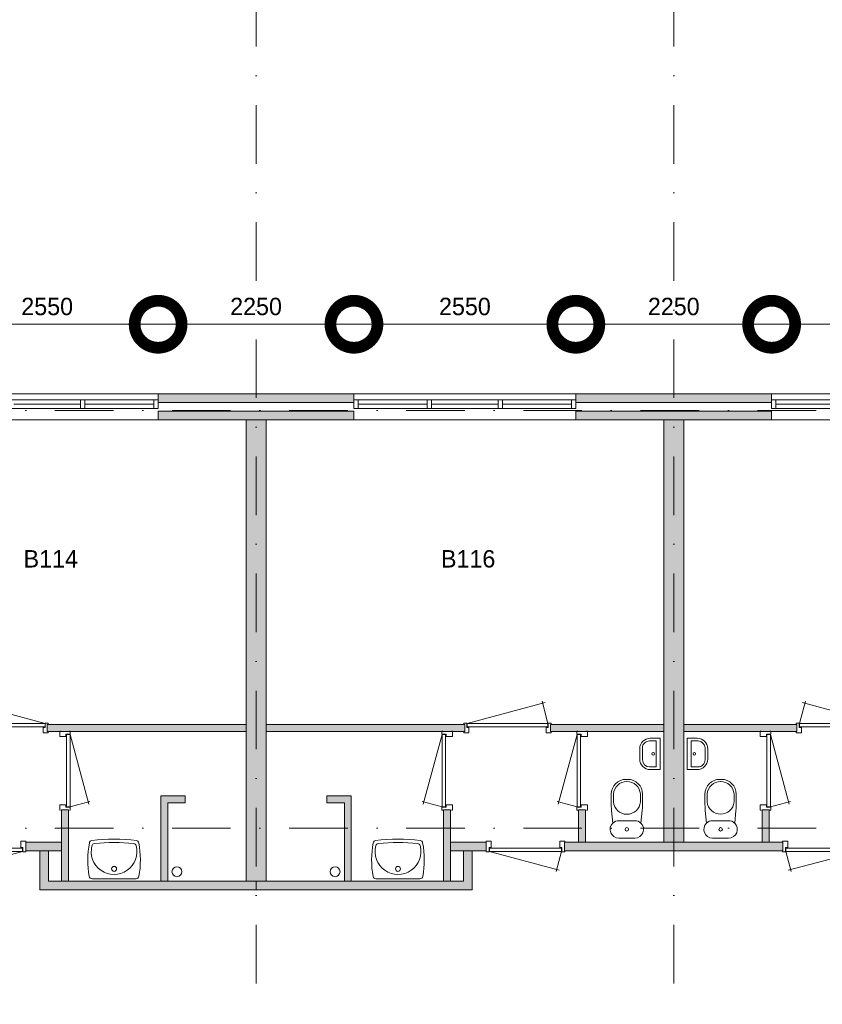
# Model space of a CAD drawing. Header units: millimetres. Extents: x -8493 to 75607, y -3060 to 56340.
# Tile 16 of 35: x 25534 to 34757, y 10669 to 21984. Entities that reach past the tile are written whole.
import ezdxf
from ezdxf.enums import TextEntityAlignment as Align

# ---------------------------------------------------------------- set-up
doc = ezdxf.new("R2010")
doc.units = ezdxf.units.MM
doc.header["$PDMODE"] = 3
doc.header["$PDSIZE"] = 1
doc.linetypes.add('DGN1', pattern=[504.6, 0, -504.6])
doc.linetypes.add('DGN4', pattern=[1345.6, 672.8, -336.4, 0, -336.4])
for name, color, linetype in [('16', 7, 'Continuous'), ('17', 7, 'Continuous'), ('30', 7, 'Continuous'), ('32', 7, 'Continuous'), ('33', 7, 'Continuous'), ('40', 7, 'Continuous'), ('48', 7, 'Continuous'), ('56', 7, 'Continuous'), ('58', 7, 'Continuous'), ('62', 7, 'Continuous')]:
    doc.layers.add(name, color=color, linetype=linetype)
doc.styles.add('dgn003', font='dgn003.shx')
doc.styles.get("Standard").update_dxf_attribs({"font": 'arial.ttf'})
doc.dimstyles.get("Standard").update_dxf_attribs({"dimtxt": 0.18, "dimasz": 0.18, "dimexe": 0.18, "dimexo": 0.0625, "dimgap": 0.09, "dimtad": 0, "dimtih": 1, "dimtoh": 1, "dimdec": 4, "dimzin": 0, "dimdsep": 46, "dimtxsty": 'Standard', "dimcen": 0.09, "dimadec": 0, "dimazin": 0, "dimtfac": 1, "dimtdec": 4, "dimtofl": 0, "dimtmove": 0, "dimatfit": 3, "dimfxl": 1, "dimtolj": 1, "dimtzin": 0, "dimarcsym": 0})

# ---------------------------------------------------------------- blocks, each defined once
blk = doc.blocks.new('930L098')
at = {"layer": '33', "color": 1, "linetype": 'Continuous', "lineweight": 0}
for p, q in [((-968, 98), (-899.56, 353.44)), ((-38, 98), (-936.31, 338.7))]:
    blk.add_line(p, q, dxfattribs=at)
at = {"layer": '33', "color": 92, "linetype": 'Continuous', "lineweight": 13, "true_color": 0x00e100, "flags": 128}
for points in [[(-1006, 90), (-1006, 101), (-971, 101), (-971, 51), (-946, 51), (-946, -11), (-1006, -11), (-1006, 0)], [(0, 90), (0, 101), (-35, 101), (-35, 51), (-60, 51), (-60, -11), (0, -11), (0, 0)]]:
    blk.add_lwpolyline(points, dxfattribs=at)
at = {"layer": '33', "color": 2, "linetype": 'Continuous', "lineweight": 13, "true_color": 0xf0f000, "flags": 128}
blk.add_lwpolyline([(-968, 98), (-38, 98), (-38, 58), (-968, 58), (-968, 98)], dxfattribs=at)
blk = doc.blocks.new('CLOS028')
at = {"layer": '40', "color": 7, "linetype": 'Continuous', "lineweight": 0}
for p, q in [((1, 670), (-1, 670)), ((-155, 528), (-155, 436)), ((155, 528), (155, 436)), ((92, 220), (-93, 220))]:
    blk.add_line(p, q, dxfattribs=at)
at = {"layer": '40', "color": 7, "linetype": 'Continuous', "lineweight": 0, "flags": 128}
for points in [[(176, 338), (162, 192), (162, 192, -0.674333), (92, 20), (92, 20), (-93, 20), (-93, 20, -0.674333), (-162, 192), (-162, 192), (-176, 338), (-176, 338, -0.023285), (-180, 431), (-180, 431), (-180, 525), (-180, 525, -0.414214), (-10, 695), (-10, 695), (10, 695), (10, 695, -0.414214), (180, 525), (180, 525), (180, 431), (180, 431, -0.023285), (176, 338)], [(-155, 528, -0.917521), (155, 528)], [(155, 437, -0.917514), (-155, 437)]]:
    blk.add_lwpolyline(points, format="xyb", dxfattribs=at)
at = {"layer": '40', "color": 7, "linetype": 'Continuous', "lineweight": 0}
blk.add_circle((0, 120), 20, dxfattribs=at)
for centre, start, end in [((-93, 120), 90, 134.0273), ((92, 120), 45.9727, 90)]:
    blk.add_arc(centre, 100, start, end, dxfattribs=at)
blk = doc.blocks.new('830R1025')
at = {"layer": '33', "color": 1, "linetype": 'Continuous', "lineweight": 0}
for p, q in [((108, 868), (322.82, 66.28)), ((108, 38), (336.87, 99.32))]:
    blk.add_line(p, q, dxfattribs=at)
at = {"layer": '33', "color": 92, "linetype": 'Continuous', "lineweight": 13, "true_color": 0x00e100, "flags": 128}
for points in [[(100, 906), (111, 906), (111, 871), (61, 871), (61, 846), (-11, 846), (-11, 906), (0, 906)], [(100, 0), (111, 0), (111, 35), (61, 35), (61, 60), (-11, 60), (-11, 0), (0, 0)]]:
    blk.add_lwpolyline(points, dxfattribs=at)
at = {"layer": '33', "color": 2, "linetype": 'Continuous', "lineweight": 13, "true_color": 0xf0f000, "flags": 128}
blk.add_lwpolyline([(108, 868), (108, 38), (68, 38), (68, 868), (108, 868)], dxfattribs=at)
blk = doc.blocks.new('FT018')
at = {"layer": '40', "color": 7, "linetype": 'Continuous', "lineweight": 0}
for p, q in [((20, -180), (20, 180)), ((65, -149), (65, 149)), ((65, 149), (144, 149)), ((135, -180), (20, -180))]:
    blk.add_line(p, q, dxfattribs=at)
at = {"layer": '40', "color": 7, "linetype": 'Continuous', "lineweight": 0, "flags": 128}
for points in [[(20, 180), (135, 180)], [(224, 69), (224, -69)], [(255, 60), (255, -60)], [(144, -149), (65, -149)]]:
    blk.add_lwpolyline(points, dxfattribs=at)
for points in [[(255, -60, -0.414214), (135, -180)], [(224, -69, -0.414214), (144, -149)]]:
    blk.add_lwpolyline(points, format="xyb", dxfattribs=at)
at = {"layer": '40', "color": 7, "linetype": 'Continuous', "lineweight": 0}
blk.add_circle((101, 1), 15.1, dxfattribs=at)
for centre, radius in [((135, 60), 120), ((144, 69), 80)]:
    blk.add_arc(centre, radius, 0, 90, dxfattribs=at)
blk = doc.blocks.new('830R1026')
at = {"layer": '33', "color": 1, "linetype": 'Continuous', "lineweight": 0}
for p, q in [((38, -108), (99.32, -336.87)), ((868, -108), (66.28, -322.82))]:
    blk.add_line(p, q, dxfattribs=at)
at = {"layer": '33', "color": 92, "linetype": 'Continuous', "lineweight": 13, "true_color": 0x00e100, "flags": 128}
for points in [[(0, -100), (0, -111), (35, -111), (35, -61), (60, -61), (60, 11), (0, 11), (0, 0)], [(906, -100), (906, -111), (871, -111), (871, -61), (846, -61), (846, 11), (906, 11), (906, 0)]]:
    blk.add_lwpolyline(points, dxfattribs=at)
at = {"layer": '33', "color": 2, "linetype": 'Continuous', "lineweight": 13, "true_color": 0xf0f000, "flags": 128}
blk.add_lwpolyline([(868, -108), (38, -108), (38, -68), (868, -68), (868, -108)], dxfattribs=at)
blk = doc.blocks.new('930L099')
at = {"layer": '33', "color": 1, "linetype": 'Continuous', "lineweight": 0}
for p, q in [((968, 98), (899.56, 353.44)), ((38, 98), (936.31, 338.7))]:
    blk.add_line(p, q, dxfattribs=at)
at = {"layer": '33', "color": 92, "linetype": 'Continuous', "lineweight": 13, "true_color": 0x00e100, "flags": 128}
for points in [[(0, 90), (0, 101), (35, 101), (35, 51), (60, 51), (60, -11), (0, -11), (0, 0)], [(1006, 90), (1006, 101), (971, 101), (971, 51), (946, 51), (946, -11), (1006, -11), (1006, 0)]]:
    blk.add_lwpolyline(points, dxfattribs=at)
at = {"layer": '33', "color": 2, "linetype": 'Continuous', "lineweight": 13, "true_color": 0xf0f000, "flags": 128}
blk.add_lwpolyline([(968, 98), (38, 98), (38, 58), (968, 58), (968, 98)], dxfattribs=at)
blk = doc.blocks.new('830R1027')
at = {"layer": '33', "color": 1, "linetype": 'Continuous', "lineweight": 0}
for p, q in [((-108, 868), (-322.82, 66.28)), ((-108, 38), (-336.87, 99.32))]:
    blk.add_line(p, q, dxfattribs=at)
at = {"layer": '33', "color": 92, "linetype": 'Continuous', "lineweight": 13, "true_color": 0x00e100, "flags": 128}
for points in [[(-100, 906), (-111, 906), (-111, 871), (-61, 871), (-61, 846), (11, 846), (11, 906), (0, 906)], [(-100, 0), (-111, 0), (-111, 35), (-61, 35), (-61, 60), (11, 60), (11, 0), (0, 0)]]:
    blk.add_lwpolyline(points, dxfattribs=at)
at = {"layer": '33', "color": 2, "linetype": 'Continuous', "lineweight": 13, "true_color": 0xf0f000, "flags": 128}
blk.add_lwpolyline([(-108, 868), (-108, 38), (-68, 38), (-68, 868), (-108, 868)], dxfattribs=at)
blk = doc.blocks.new('CLOS029')
at = {"layer": '40', "color": 7, "linetype": 'Continuous', "lineweight": 0}
for p, q in [((-1, 670), (1, 670)), ((-155, 528), (-155, 436)), ((155, 528), (155, 436)), ((-92, 220), (92, 220))]:
    blk.add_line(p, q, dxfattribs=at)
at = {"layer": '40', "color": 7, "linetype": 'Continuous', "lineweight": 0, "flags": 128}
for points in [[(-176, 338), (-162, 192), (-162, 192, 0.674333), (-92, 20), (-92, 20), (92, 20), (92, 20, 0.674333), (162, 192), (162, 192), (176, 338), (176, 338, 0.023285), (180, 431), (180, 431), (180, 525), (180, 525, 0.414214), (10, 695), (10, 695), (-10, 695), (-10, 695, 0.414214), (-180, 525), (-180, 525), (-180, 431), (-180, 431, 0.023285), (-176, 338)], [(-162, 192, -0.194504), (-92, 220)], [(92, 220, -0.194504), (162, 192)]]:
    blk.add_lwpolyline(points, format="xyb", dxfattribs=at)
at = {"layer": '40', "color": 7, "linetype": 'Continuous', "lineweight": 0}
blk.add_circle((0, 120), 20, dxfattribs=at)
for centre, start, end in [((0, 514), 4.9259, 175.0741), ((0, 450), 184.9263, 355.0736)]:
    blk.add_arc(centre, 156, start, end, dxfattribs=at)
blk = doc.blocks.new('FT019')
at = {"layer": '40', "color": 7, "linetype": 'Continuous', "lineweight": 0}
for p, q in [((-65, 149), (-144, 149)), ((-65, -149), (-65, 149)), ((-20, -180), (-20, 180)), ((-135, -180), (-20, -180))]:
    blk.add_line(p, q, dxfattribs=at)
at = {"layer": '40', "color": 7, "linetype": 'Continuous', "lineweight": 0, "flags": 128}
for points in [[(-255, 60, -0.414214), (-135, 180)], [(-224, 69, -0.414214), (-144, 149)]]:
    blk.add_lwpolyline(points, format="xyb", dxfattribs=at)
for points in [[(-20, 180), (-135, 180)], [(-255, 60), (-255, -60)], [(-224, 69), (-224, -69)], [(-144, -149), (-65, -149)]]:
    blk.add_lwpolyline(points, dxfattribs=at)
at = {"layer": '40', "color": 7, "linetype": 'Continuous', "lineweight": 0}
blk.add_circle((-101, 1), 15.1, dxfattribs=at)
for centre, radius in [((-135, -60), 120), ((-144, -69), 80)]:
    blk.add_arc(centre, radius, 180, 270, dxfattribs=at)
blk = doc.blocks.new('830R1028')
at = {"layer": '33', "color": 1, "linetype": 'Continuous', "lineweight": 0}
for p, q in [((-868, -108), (-66.28, -322.82)), ((-38, -108), (-99.32, -336.87))]:
    blk.add_line(p, q, dxfattribs=at)
at = {"layer": '33', "color": 92, "linetype": 'Continuous', "lineweight": 13, "true_color": 0x00e100, "flags": 128}
for points in [[(-906, -100), (-906, -111), (-871, -111), (-871, -61), (-846, -61), (-846, 11), (-906, 11), (-906, 0)], [(0, -100), (0, -111), (-35, -111), (-35, -61), (-60, -61), (-60, 11), (0, 11), (0, 0)]]:
    blk.add_lwpolyline(points, dxfattribs=at)
at = {"layer": '33', "color": 2, "linetype": 'Continuous', "lineweight": 13, "true_color": 0xf0f000, "flags": 128}
blk.add_lwpolyline([(-868, -108), (-38, -108), (-38, -68), (-868, -68), (-868, -108)], dxfattribs=at)
blk = doc.blocks.new('830R1029')
at = {"layer": '33', "color": 1, "linetype": 'Continuous', "lineweight": 0}
for p, q in [((-108, 868), (-322.82, 66.28)), ((-108, 38), (-336.87, 99.32))]:
    blk.add_line(p, q, dxfattribs=at)
at = {"layer": '33', "color": 92, "linetype": 'Continuous', "lineweight": 13, "true_color": 0x00e100, "flags": 128}
for points in [[(-100, 906), (-111, 906), (-111, 871), (-61, 871), (-61, 846), (11, 846), (11, 906), (0, 906)], [(-100, 0), (-111, 0), (-111, 35), (-61, 35), (-61, 60), (11, 60), (11, 0), (0, 0)]]:
    blk.add_lwpolyline(points, dxfattribs=at)
at = {"layer": '33', "color": 2, "linetype": 'Continuous', "lineweight": 13, "true_color": 0xf0f000, "flags": 128}
blk.add_lwpolyline([(-108, 868), (-108, 38), (-68, 38), (-68, 868), (-108, 868)], dxfattribs=at)
blk = doc.blocks.new('830R1030')
at = {"layer": '33', "color": 1, "linetype": 'Continuous', "lineweight": 0}
for p, q in [((108, 868), (322.82, 66.28)), ((108, 38), (336.87, 99.32))]:
    blk.add_line(p, q, dxfattribs=at)
at = {"layer": '33', "color": 92, "linetype": 'Continuous', "lineweight": 13, "true_color": 0x00e100, "flags": 128}
for points in [[(100, 906), (111, 906), (111, 871), (61, 871), (61, 846), (-11, 846), (-11, 906), (0, 906)], [(100, 0), (111, 0), (111, 35), (61, 35), (61, 60), (-11, 60), (-11, 0), (0, 0)]]:
    blk.add_lwpolyline(points, dxfattribs=at)
at = {"layer": '33', "color": 2, "linetype": 'Continuous', "lineweight": 13, "true_color": 0xf0f000, "flags": 128}
blk.add_lwpolyline([(108, 868), (108, 38), (68, 38), (68, 868), (108, 868)], dxfattribs=at)
blk = doc.blocks.new('930L0910')
at = {"layer": '33', "color": 1, "linetype": 'Continuous', "lineweight": 0}
for p, q in [((-968, 98), (-899.56, 353.44)), ((-38, 98), (-936.31, 338.7))]:
    blk.add_line(p, q, dxfattribs=at)
at = {"layer": '33', "color": 92, "linetype": 'Continuous', "lineweight": 13, "true_color": 0x00e100, "flags": 128}
for points in [[(-1006, 90), (-1006, 101), (-971, 101), (-971, 51), (-946, 51), (-946, -11), (-1006, -11), (-1006, 0)], [(0, 90), (0, 101), (-35, 101), (-35, 51), (-60, 51), (-60, -11), (0, -11), (0, 0)]]:
    blk.add_lwpolyline(points, dxfattribs=at)
at = {"layer": '33', "color": 2, "linetype": 'Continuous', "lineweight": 13, "true_color": 0xf0f000, "flags": 128}
blk.add_lwpolyline([(-968, 98), (-38, 98), (-38, 58), (-968, 58), (-968, 98)], dxfattribs=at)
blk = doc.blocks.new('WT019')
at = {"layer": '40', "color": 7, "linetype": 'Continuous', "lineweight": 0}
blk.add_line((253, 20), (-253, 20), dxfattribs=at)
blk.add_circle((0, 133), 28.1, dxfattribs=at)
for centre, radius, start, end in [((-252, 426), 33, 96.8575, 169.6545), ((0, -1669), 2144, 83.1425, 96.8575), ((252, 426), 33, 10.3455, 83.1425), ((766, 236), 1068, 169.4486, 190.2017), ((0, 332), 263, 164.8667, 15.1333), ((-222, 392), 33, 96.0418, 164.8667), ((0, -1707), 2144, 83.9582, 96.0418), ((222, 392), 33, 15.1333, 83.9582), ((-766, 236), 1068, 349.7983, 10.5514), ((-253, 53), 33, 190.0027, 270), ((253, 53), 33, 270, 349.9973)]:
    blk.add_arc(centre, radius, start, end, dxfattribs=at)
blk = doc.blocks.new('830R1032')
at = {"layer": '33', "color": 1, "linetype": 'Continuous', "lineweight": 0}
for p, q in [((38, -108), (99.32, -336.87)), ((868, -108), (66.28, -322.82))]:
    blk.add_line(p, q, dxfattribs=at)
at = {"layer": '33', "color": 92, "linetype": 'Continuous', "lineweight": 13, "true_color": 0x00e100, "flags": 128}
for points in [[(0, -100), (0, -111), (35, -111), (35, -61), (60, -61), (60, 11), (0, 11), (0, 0)], [(906, -100), (906, -111), (871, -111), (871, -61), (846, -61), (846, 11), (906, 11), (906, 0)]]:
    blk.add_lwpolyline(points, dxfattribs=at)
at = {"layer": '33', "color": 2, "linetype": 'Continuous', "lineweight": 13, "true_color": 0xf0f000, "flags": 128}
blk.add_lwpolyline([(868, -108), (38, -108), (38, -68), (868, -68), (868, -108)], dxfattribs=at)
blk = doc.blocks.new('WT0110')
at = {"layer": '40', "color": 7, "linetype": 'Continuous', "lineweight": 0}
blk.add_line((-253, 20), (253, 20), dxfattribs=at)
at = {"layer": '40', "color": 7, "linetype": 'Continuous', "lineweight": 0, "flags": 128}
for points in [[(-284, 432, -0.328769), (-256, 459)], [(-256, 459, -0.059915), (256, 459)], [(256, 459, -0.328769), (284, 432)], [(-286, 47, -0.090801), (-284, 432)], [(254, 401, -1.30637), (-254, 401)], [(-254, 401, -0.309671), (-226, 425)], [(-226, 425, -0.052773), (226, 425)], [(226, 425, -0.309671), (254, 401)], [(284, 432, -0.090801), (286, 47)], [(-253, 20, -0.363957), (-286, 47)], [(286, 47, -0.363957), (253, 20)]]:
    blk.add_lwpolyline(points, format="xyb", dxfattribs=at)
at = {"layer": '40', "color": 7, "linetype": 'Continuous', "lineweight": 0}
blk.add_circle((0, 133), 28.1, dxfattribs=at)
blk = doc.blocks.new('_DotSmall')
at = {"color": 0, "linetype": 'ByBlock', "const_width": 0.5}
blk.add_lwpolyline([(-0.0625, 0, 1), (0.0625, 0, 1)], format="xyb", close=True, dxfattribs=at)
blk = doc.blocks.new('*D2952')
at = {"layer": '58', "color": 3, "linetype": 'Continuous', "lineweight": 0, "transparency": 16777216}
blk.add_line((34175, 18484), (36725, 18484), dxfattribs=at)
at = {"layer": 'Defpoints', "color": 0, "linetype": 'Continuous', "transparency": 16777216}
for p in [(36725, 18484), (34175, 17684), (36725, 17684)]:
    blk.add_point(p, dxfattribs=at)
at = {"layer": '58', "color": 3, "linetype": 'Continuous', "lineweight": 0, "transparency": 16777216, "xscale": 1080, "yscale": 1080, "zscale": 1080, "rotation": 180}
blk.add_blockref('_DotSmall', (34175, 18484), dxfattribs=at)
at = {"layer": '58', "color": 3, "linetype": 'Continuous', "lineweight": 0, "transparency": 16777216, "xscale": 1080, "yscale": 1080, "zscale": 1080}
blk.add_blockref('_DotSmall', (36725, 18484), dxfattribs=at)
at = {"layer": '58', "color": 3, "linetype": 'Continuous', "lineweight": 0, "transparency": 16777216, "insert": (35450, 18687), "char_height": 200, "attachment_point": 5, "style": 'dgn003'}
blk.add_mtext('\\A1;2550', dxfattribs=at)
blk = doc.blocks.new('*D2953')
at = {"layer": '58', "color": 3, "linetype": 'Continuous', "lineweight": 0, "transparency": 16777216}
blk.add_line((31925, 18484), (34175, 18484), dxfattribs=at)
at = {"layer": 'Defpoints', "color": 0, "linetype": 'Continuous', "transparency": 16777216}
for p in [(34175, 18484), (31925, 17684), (34175, 17684)]:
    blk.add_point(p, dxfattribs=at)
at = {"layer": '58', "color": 3, "linetype": 'Continuous', "lineweight": 0, "transparency": 16777216, "xscale": 1080, "yscale": 1080, "zscale": 1080, "rotation": 180}
blk.add_blockref('_DotSmall', (31925, 18484), dxfattribs=at)
at = {"layer": '58', "color": 3, "linetype": 'Continuous', "lineweight": 0, "transparency": 16777216, "xscale": 1080, "yscale": 1080, "zscale": 1080}
blk.add_blockref('_DotSmall', (34175, 18484), dxfattribs=at)
at = {"layer": '58', "color": 3, "linetype": 'Continuous', "lineweight": 0, "transparency": 16777216, "insert": (33050, 18687), "char_height": 200, "attachment_point": 5, "style": 'dgn003'}
blk.add_mtext('\\A1;2250', dxfattribs=at)
blk = doc.blocks.new('*D2954')
at = {"layer": '58', "color": 3, "linetype": 'Continuous', "lineweight": 0, "transparency": 16777216}
blk.add_line((31925, 18484), (29375, 18484), dxfattribs=at)
at = {"layer": 'Defpoints', "color": 0, "linetype": 'Continuous', "transparency": 16777216}
for p in [(29375, 18484), (29375, 17684), (31925, 17684)]:
    blk.add_point(p, dxfattribs=at)
at = {"layer": '58', "color": 3, "linetype": 'Continuous', "lineweight": 0, "transparency": 16777216, "xscale": 1080, "yscale": 1080, "zscale": 1080, "rotation": 180}
blk.add_blockref('_DotSmall', (29375, 18484), dxfattribs=at)
at = {"layer": '58', "color": 3, "linetype": 'Continuous', "lineweight": 0, "transparency": 16777216, "xscale": 1080, "yscale": 1080, "zscale": 1080}
blk.add_blockref('_DotSmall', (31925, 18484), dxfattribs=at)
at = {"layer": '58', "color": 3, "linetype": 'Continuous', "lineweight": 0, "transparency": 16777216, "insert": (30650, 18687), "char_height": 200, "attachment_point": 5, "style": 'dgn003'}
blk.add_mtext('\\A1;2550', dxfattribs=at)
blk = doc.blocks.new('*D2955')
at = {"layer": '58', "color": 3, "linetype": 'Continuous', "lineweight": 0, "transparency": 16777216}
blk.add_line((27125, 18484), (29375, 18484), dxfattribs=at)
at = {"layer": 'Defpoints', "color": 0, "linetype": 'Continuous', "transparency": 16777216}
for p in [(29375, 18484), (27125, 17684), (29375, 17684)]:
    blk.add_point(p, dxfattribs=at)
at = {"layer": '58', "color": 3, "linetype": 'Continuous', "lineweight": 0, "transparency": 16777216, "xscale": 1080, "yscale": 1080, "zscale": 1080, "rotation": 180}
blk.add_blockref('_DotSmall', (27125, 18484), dxfattribs=at)
at = {"layer": '58', "color": 3, "linetype": 'Continuous', "lineweight": 0, "transparency": 16777216, "xscale": 1080, "yscale": 1080, "zscale": 1080}
blk.add_blockref('_DotSmall', (29375, 18484), dxfattribs=at)
at = {"layer": '58', "color": 3, "linetype": 'Continuous', "lineweight": 0, "transparency": 16777216, "insert": (28250, 18687), "char_height": 200, "attachment_point": 5, "style": 'dgn003'}
blk.add_mtext('\\A1;2250', dxfattribs=at)
blk = doc.blocks.new('*D2919')
at = {"layer": '58', "color": 3, "linetype": 'Continuous', "lineweight": 0, "transparency": 16777216}
blk.add_line((24575, 18484), (27125, 18484), dxfattribs=at)
at = {"layer": 'Defpoints', "color": 0, "linetype": 'Continuous', "transparency": 16777216}
for p in [(27125, 18484), (24575, 17684), (27125, 17684)]:
    blk.add_point(p, dxfattribs=at)
at = {"layer": '58', "color": 3, "linetype": 'Continuous', "lineweight": 0, "transparency": 16777216, "xscale": 1080, "yscale": 1080, "zscale": 1080, "rotation": 180}
blk.add_blockref('_DotSmall', (24575, 18484), dxfattribs=at)
at = {"layer": '58', "color": 3, "linetype": 'Continuous', "lineweight": 0, "transparency": 16777216, "xscale": 1080, "yscale": 1080, "zscale": 1080}
blk.add_blockref('_DotSmall', (27125, 18484), dxfattribs=at)
at = {"layer": '58', "color": 3, "linetype": 'Continuous', "lineweight": 0, "transparency": 16777216, "insert": (25850, 18687), "char_height": 200, "attachment_point": 5, "style": 'dgn003'}
blk.add_mtext('\\A1;2550', dxfattribs=at)

msp = doc.modelspace()

# ---------------------------------------------------------------- hatches: boundary and pattern name
at = {"layer": '16'}
for color, points in [(7, [(27124.76, 17584.49), (29374.76, 17584.49), (29374.76, 17684.49), (27124.76, 17684.49)]), (7, [(31924.76, 17584.49), (34174.76, 17584.49), (34174.76, 17684.49), (31924.76, 17684.49)]), (9, [(27124.76, 17384.49), (29374.76, 17384.49), (29374.76, 17484.49), (27124.76, 17484.49)]), (9, [(31924.76, 17384.49), (34174.76, 17384.49), (34174.76, 17484.49), (31924.76, 17484.49)])]:
    msp.add_hatch(color=color, dxfattribs=at).paths.add_polyline_path(points)
at = {"layer": '62'}
for color, points in [(9, [(28134.76, 17384.49), (28364.76, 17384.49), (28364.76, 12084.49), (28134.76, 12084.49)]), (9, [(32934.76, 17384.49), (33164.76, 17384.49), (33164.76, 12534.49), (32934.76, 12534.49)]), (9, [(28134.76, 13804.49), (25849.76, 13804.49), (25849.76, 13884.49), (28134.76, 13884.49)]), (9, [(28364.76, 13804.49), (30649.76, 13804.49), (30649.76, 13884.49), (28364.76, 13884.49)]), (9, [(31634.76, 13804.49), (32934.76, 13804.49), (32934.76, 13884.49), (31634.76, 13884.49)]), (9, [(34464.76, 13804.49), (33164.76, 13804.49), (33164.76, 13884.49), (34464.76, 13884.49)]), (9, [(27434.76, 12984.49), (27434.76, 13064.49), (27154.76, 13064.49), (27154.76, 12084.49), (27234.76, 12084.49), (27234.76, 12984.49)]), (9, [(29064.76, 12984.49), (29064.76, 13064.49), (29344.76, 13064.49), (29344.76, 12084.49), (29264.76, 12084.49), (29264.76, 12984.49)]), (9, [(26094.76, 12904.49), (26014.76, 12904.49), (26014.76, 12084.49), (26094.76, 12084.49)]), (9, [(30404.76, 12904.49), (30484.76, 12904.49), (30484.76, 12084.49), (30404.76, 12084.49)]), (9, [(31954.76, 12904.49), (32034.76, 12904.49), (32034.76, 12534.49), (31954.76, 12534.49)]), (9, [(34144.76, 12904.49), (34064.76, 12904.49), (34064.76, 12534.49), (34144.76, 12534.49)]), (7, [(26014.76, 12534.49), (25604.76, 12534.49), (25604.76, 12434.49), (26014.76, 12434.49)]), (7, [(30484.76, 12534.49), (30894.76, 12534.49), (30894.76, 12434.49), (30484.76, 12434.49)]), (7, [(31794.76, 12534.49), (33049.76, 12534.49), (33049.76, 12434.49), (31794.76, 12434.49)]), (7, [(34304.76, 12534.49), (33049.76, 12534.49), (33049.76, 12434.49), (34304.76, 12434.49)]), (7, [(28249.76, 11984.49), (28249.76, 12084.49), (25864.76, 12084.49), (25864.76, 12434.49), (25764.76, 12434.49), (25764.76, 11984.49)]), (7, [(28249.76, 11984.49), (28249.76, 12084.49), (30634.76, 12084.49), (30634.76, 12434.49), (30734.76, 12434.49), (30734.76, 11984.49)])]:
    msp.add_hatch(color=color, dxfattribs=at).paths.add_polyline_path(points)

# ---------------------------------------------------------------- linework, layer by layer
at = {"layer": '16', "color": 92, "linetype": 'Continuous', "lineweight": 0, "true_color": 0x00e100, "flags": 128}
for points in [[(27124.76, 17584.49), (29374.76, 17584.49), (29374.76, 17684.49), (27124.76, 17684.49), (27124.76, 17584.49)], [(31924.76, 17584.49), (34174.76, 17584.49), (34174.76, 17684.49), (31924.76, 17684.49), (31924.76, 17584.49)], [(27124.76, 17384.49), (29374.76, 17384.49), (29374.76, 17484.49), (27124.76, 17484.49), (27124.76, 17384.49)], [(31924.76, 17384.49), (34174.76, 17384.49), (34174.76, 17484.49), (31924.76, 17484.49), (31924.76, 17384.49)], [(25849.76, 13804.49), (28134.76, 13804.49), (28134.76, 13884.49), (25849.76, 13884.49), (25849.76, 13804.49)], [(30649.76, 13804.49), (28364.76, 13804.49), (28364.76, 13884.49), (30649.76, 13884.49), (30649.76, 13804.49)], [(32934.76, 13804.49), (31634.76, 13804.49), (31634.76, 13884.49), (32934.76, 13884.49), (32934.76, 13804.49)], [(33164.76, 13804.49), (34464.76, 13804.49), (34464.76, 13884.49), (33164.76, 13884.49), (33164.76, 13804.49)], [(27234.76, 12084.49), (27234.76, 12984.49), (27434.76, 12984.49), (27434.76, 13064.49), (27154.76, 13064.49), (27154.76, 12084.49), (27234.76, 12084.49)], [(29264.76, 12084.49), (29264.76, 12984.49), (29064.76, 12984.49), (29064.76, 13064.49), (29344.76, 13064.49), (29344.76, 12084.49), (29264.76, 12084.49)], [(26094.76, 12084.49), (26014.76, 12084.49), (26014.76, 12904.49), (26094.76, 12904.49), (26094.76, 12084.49)], [(30404.76, 12084.49), (30484.76, 12084.49), (30484.76, 12904.49), (30404.76, 12904.49), (30404.76, 12084.49)], [(31954.76, 12534.49), (32034.76, 12534.49), (32034.76, 12904.49), (31954.76, 12904.49), (31954.76, 12534.49)], [(34144.76, 12534.49), (34064.76, 12534.49), (34064.76, 12904.49), (34144.76, 12904.49), (34144.76, 12534.49)], [(26014.76, 12434.49), (25604.76, 12434.49), (25604.76, 12534.49), (26014.76, 12534.49), (26014.76, 12434.49)], [(30484.76, 12434.49), (30894.76, 12434.49), (30894.76, 12534.49), (30484.76, 12534.49), (30484.76, 12434.49)], [(31794.76, 12434.49), (33049.76, 12434.49), (33049.76, 12534.49), (31794.76, 12534.49), (31794.76, 12434.49)], [(34304.76, 12434.49), (33049.76, 12434.49), (33049.76, 12534.49), (34304.76, 12534.49), (34304.76, 12434.49)], [(28249.76, 11984.49), (25764.76, 11984.49), (25764.76, 12434.49), (25864.76, 12434.49), (25864.76, 12084.49), (28249.76, 12084.49), (28249.76, 11984.49)], [(28249.76, 11984.49), (30734.76, 11984.49), (30734.76, 12434.49), (30634.76, 12434.49), (30634.76, 12084.49), (28249.76, 12084.49), (28249.76, 11984.49)]]:
    msp.add_lwpolyline(points, dxfattribs=at)
at = {"layer": '16', "color": 7, "linetype": 'Continuous', "lineweight": 0, "flags": 128}
for points in [[(27124.76, 17584.49), (29374.76, 17584.49), (29374.76, 17684.49), (27124.76, 17684.49), (27124.76, 17584.49)], [(31924.76, 17584.49), (34174.76, 17584.49), (34174.76, 17684.49), (31924.76, 17684.49), (31924.76, 17584.49)]]:
    msp.add_lwpolyline(points, dxfattribs=at)
at = {"layer": '16', "color": 9, "linetype": 'Continuous', "lineweight": 0, "flags": 128}
for points in [[(27124.76, 17384.49), (29374.76, 17384.49), (29374.76, 17484.49), (27124.76, 17484.49), (27124.76, 17384.49)], [(31924.76, 17384.49), (34174.76, 17384.49), (34174.76, 17484.49), (31924.76, 17484.49), (31924.76, 17384.49)]]:
    msp.add_lwpolyline(points, dxfattribs=at)
at = {"layer": '17', "color": 92, "linetype": 'Continuous', "lineweight": 0, "true_color": 0x00e100, "flags": 128}
for points in [[(28134.76, 12084.49), (28364.76, 12084.49), (28364.76, 17384.49), (28134.76, 17384.49), (28134.76, 12084.49)], [(32934.76, 12534.49), (33164.76, 12534.49), (33164.76, 17384.49), (32934.76, 17384.49), (32934.76, 12534.49)]]:
    msp.add_lwpolyline(points, dxfattribs=at)
at = {"layer": '30', "color": 3, "linetype": 'Continuous', "lineweight": 0}
for p, q in [((27124.76, 17684.49), (24574.76, 17684.49)), ((29374.76, 17684.49), (31924.76, 17684.49)), ((36724.76, 17684.49), (34174.76, 17684.49)), ((27124.76, 17384.49), (24574.76, 17384.49)), ((29374.76, 17384.49), (31924.76, 17384.49)), ((36724.76, 17384.49), (34174.76, 17384.49))]:
    msp.add_line(p, q, dxfattribs=at)
at = {"layer": '32', "color": 3, "linetype": 'Continuous', "lineweight": 0}
for p, q in [((27074.76, 17614.49), (24574.76, 17614.49)), ((26233.09, 17564.49), (25466.42, 17564.49)), ((27074.76, 17564.49), (26283.09, 17564.49)), ((27074.76, 17514.49), (27074.76, 17614.49)), ((29424.76, 17614.49), (31924.76, 17614.49)), ((29424.76, 17514.49), (29424.76, 17614.49)), ((29424.76, 17564.49), (30216.43, 17564.49)), ((30266.43, 17564.49), (31033.1, 17564.49)), ((31083.1, 17564.49), (31874.76, 17564.49)), ((36674.76, 17614.49), (34174.76, 17614.49)), ((35016.42, 17564.49), (34224.76, 17564.49)), ((24624.76, 17514.49), (27074.76, 17514.49)), ((31874.76, 17514.49), (29424.76, 17514.49)), ((34224.76, 17514.49), (36674.76, 17514.49))]:
    msp.add_line(p, q, dxfattribs=at)
at = {"layer": '32', "color": 3, "linetype": 'Continuous', "lineweight": 0, "flags": 128}
for points in [[(26283.09, 17614.49), (26233.09, 17614.49), (26233.09, 17514.49), (26283.09, 17514.49), (26283.09, 17614.49)], [(27124.76, 17614.49), (27074.76, 17614.49), (27074.76, 17514.49), (27124.76, 17514.49), (27124.76, 17614.49)], [(29374.76, 17614.49), (29424.76, 17614.49), (29424.76, 17514.49), (29374.76, 17514.49), (29374.76, 17614.49)], [(30216.43, 17614.49), (30266.43, 17614.49), (30266.43, 17514.49), (30216.43, 17514.49), (30216.43, 17614.49)], [(31033.1, 17614.49), (31083.1, 17614.49), (31083.1, 17514.49), (31033.1, 17514.49), (31033.1, 17614.49)], [(31874.76, 17614.49), (31924.76, 17614.49), (31924.76, 17514.49), (31874.76, 17514.49), (31874.76, 17614.49)], [(34224.76, 17614.49), (34174.76, 17614.49), (34174.76, 17514.49), (34224.76, 17514.49), (34224.76, 17614.49)]]:
    msp.add_lwpolyline(points, dxfattribs=at)
at = {"layer": '40', "color": 3, "linetype": 'Continuous', "lineweight": 0}
for centre in [(27341.52, 12193.09), (29158, 12193.09)]:
    msp.add_circle(centre, 57.46, dxfattribs=at)
at = {"layer": '56', "color": 3, "linetype": 'DGN4', "lineweight": 0}
for p, q in [((28249.76, 55989.76), (28249.76, 547.85)), ((33049.76, 55989.76), (33049.76, 547.85)), ((52180.43, 17492.77), (-3616.95, 17492.77)), ((52180.43, 12692.77), (-3616.95, 12692.77))]:
    msp.add_line(p, q, dxfattribs=at)
at = {"layer": '58', "color": 3, "linetype": 'DGN1', "lineweight": 0}
for p, q in [((27124.76, 17684.49), (27124.76, 18484.49)), ((29374.76, 17684.49), (29374.76, 18484.49)), ((31924.76, 17684.49), (31924.76, 18484.49)), ((34174.76, 17684.49), (34174.76, 18484.49))]:
    msp.add_line(p, q, dxfattribs=at)
at = {"layer": '62', "color": 9, "linetype": 'Continuous', "lineweight": 0, "flags": 128}
for points in [[(28134.76, 17384.49), (28364.76, 17384.49), (28364.76, 12084.49), (28134.76, 12084.49), (28134.76, 17384.49)], [(32934.76, 17384.49), (33164.76, 17384.49), (33164.76, 12534.49), (32934.76, 12534.49), (32934.76, 17384.49)], [(28134.76, 13804.49), (25849.76, 13804.49), (25849.76, 13884.49), (28134.76, 13884.49), (28134.76, 13804.49)], [(28364.76, 13804.49), (30649.76, 13804.49), (30649.76, 13884.49), (28364.76, 13884.49), (28364.76, 13804.49)], [(31634.76, 13804.49), (32934.76, 13804.49), (32934.76, 13884.49), (31634.76, 13884.49), (31634.76, 13804.49)], [(34464.76, 13804.49), (33164.76, 13804.49), (33164.76, 13884.49), (34464.76, 13884.49), (34464.76, 13804.49)], [(27434.76, 12984.49), (27434.76, 13064.49), (27154.76, 13064.49), (27154.76, 12084.49), (27234.76, 12084.49), (27234.76, 12984.49), (27434.76, 12984.49)], [(29064.76, 12984.49), (29064.76, 13064.49), (29344.76, 13064.49), (29344.76, 12084.49), (29264.76, 12084.49), (29264.76, 12984.49), (29064.76, 12984.49)], [(26094.76, 12904.49), (26014.76, 12904.49), (26014.76, 12084.49), (26094.76, 12084.49), (26094.76, 12904.49)], [(30404.76, 12904.49), (30484.76, 12904.49), (30484.76, 12084.49), (30404.76, 12084.49), (30404.76, 12904.49)], [(31954.76, 12904.49), (32034.76, 12904.49), (32034.76, 12534.49), (31954.76, 12534.49), (31954.76, 12904.49)], [(34144.76, 12904.49), (34064.76, 12904.49), (34064.76, 12534.49), (34144.76, 12534.49), (34144.76, 12904.49)]]:
    msp.add_lwpolyline(points, dxfattribs=at)
at = {"layer": '62', "color": 7, "linetype": 'Continuous', "lineweight": 0, "flags": 128}
for points in [[(26014.76, 12534.49), (25604.76, 12534.49), (25604.76, 12434.49), (26014.76, 12434.49), (26014.76, 12534.49)], [(30484.76, 12534.49), (30894.76, 12534.49), (30894.76, 12434.49), (30484.76, 12434.49), (30484.76, 12534.49)], [(31794.76, 12534.49), (33049.76, 12534.49), (33049.76, 12434.49), (31794.76, 12434.49), (31794.76, 12534.49)], [(34304.76, 12534.49), (33049.76, 12534.49), (33049.76, 12434.49), (34304.76, 12434.49), (34304.76, 12534.49)], [(28249.76, 11984.49), (28249.76, 12084.49), (25864.76, 12084.49), (25864.76, 12434.49), (25764.76, 12434.49), (25764.76, 11984.49), (28249.76, 11984.49)], [(28249.76, 11984.49), (28249.76, 12084.49), (30634.76, 12084.49), (30634.76, 12434.49), (30734.76, 12434.49), (30734.76, 11984.49), (28249.76, 11984.49)]]:
    msp.add_lwpolyline(points, dxfattribs=at)

# ---------------------------------------------------------------- block references
at = {"color": 7, "linetype": 'Continuous', "lineweight": 0}
for name, p in [('930L0910', (25862.99, 13798.52)), ('930L099', (30636.53, 13798.52)), ('930L098', (35462.99, 13798.52)), ('830R1030', (26004.58, 12901.41)), ('830R1029', (30494.94, 12901.41)), ('830R1027', (32046.36, 12901.4)), ('830R1025', (34053.16, 12901.4)), ('FT019', (32914.33, 13546.53)), ('FT018', (33185.19, 13546.53)), ('CLOS029', (32511.25, 12559.39)), ('CLOS028', (33588.27, 12559.39)), ('WT019', (26618.9, 12092.35)), ('WT0110', (29880.62, 12092.35)), ('830R1032', (24700.05, 12532.59)), ('830R1028', (31799.47, 12532.59)), ('830R1026', (34300.05, 12532.59))]:
    msp.add_blockref(name, p, dxfattribs=at)

# ---------------------------------------------------------------- texts
at = {"layer": '48', "color": 7, "linetype": 'Continuous', "lineweight": 0, "style": 'dgn003'}
for s, p in [('B114', (25891.1, 15788.7)), ('B116', (30687.08, 15788.7))]:
    msp.add_text(s, height=200, dxfattribs=at).set_placement(p, align=Align.MIDDLE_CENTER)

# ---------------------------------------------------------------- dimensions: what is measured, and where the dimension line sits
at = {"layer": '58', "color": 3, "linetype": 'Continuous', "lineweight": 0}
for base, p1, p2, picture, middle in [((27124.76, 18484.49), (24574.76, 17684.49), (27124.76, 17684.49), '*D2919', (25849.76, 18686.6)), ((29374.76, 18484.49), (27124.76, 17684.49), (29374.76, 17684.49), '*D2955', (28249.76, 18686.6)), ((29374.76, 18484.49), (31924.76, 17684.49), (29374.76, 17684.49), '*D2954', (30649.76, 18686.6)), ((34174.76, 18484.49), (31924.76, 17684.49), (34174.76, 17684.49), '*D2953', (33049.76, 18686.6)), ((36724.76, 18484.49), (34174.76, 17684.49), (36724.76, 17684.49), '*D2952', (35449.76, 18686.6))]:
    dim = msp.add_linear_dim(base=base, p1=p1, p2=p2, dimstyle='Standard', override={"dimscale": 1, "dimtxt": 200, "dimasz": 1080, "dimexe": 0, "dimexo": 0, "dimgap": 100, "dimtad": 1, "dimjust": 0, "dimtih": 0, "dimtoh": 0, "dimdec": 0, "dimlfac": 1, "dimzin": 11, "dimdsep": 46, "dimlunit": 2, "dimpost": '<>', "dimtxsty": 'dgn003', "dimblk1": 'DotSmall', "dimblk2": 'DotSmall', "dimsah": 1, "dimcen": 0, "dimse1": 1, "dimse2": 1, "dimclrd": 3, "dimclre": 3, "dimclrt": 3, "dimtol": 0, "dimtix": 1, "dimtofl": 1, "dimatfit": 3, "dimfrac": 1, "dimtolj": 1, "dimlwd": 0, "dimlwe": 0}, dxfattribs=at)
    dim.commit()
    dim.dimension.update_dxf_attribs({"geometry": picture, "text_midpoint": middle})

doc.saveas('drawing.dxf')
